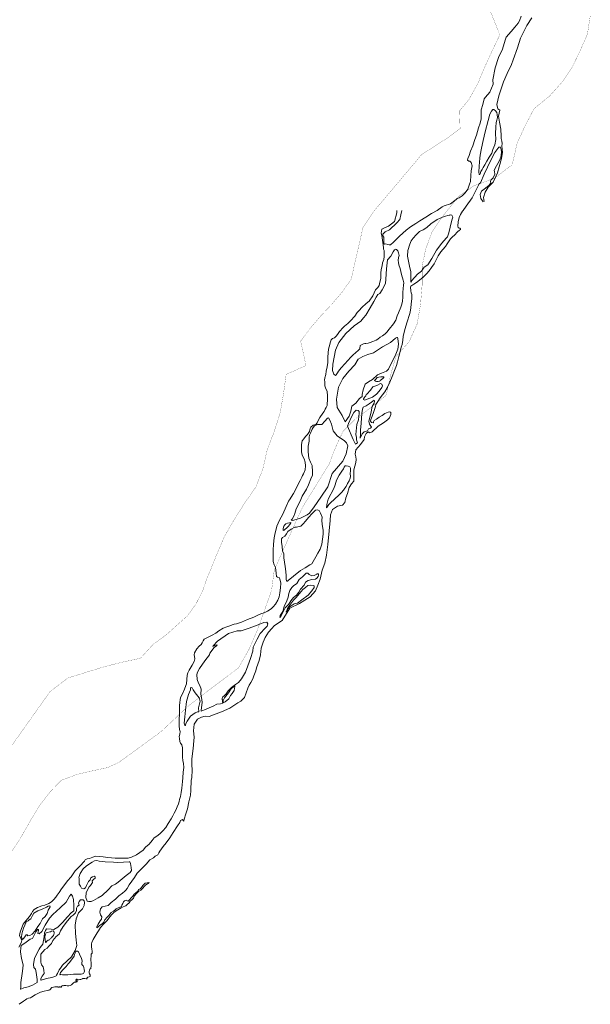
# Model space of a CAD drawing. Header units: metres. Extents: x 347609 to 404409, y 8547781 to 8605413.
# Tile 11 of 39: x 365380 to 366975, y 8552860 to 8555613. Entities that reach past the tile are written whole.
import ezdxf

# ---------------------------------------------------------------- set-up
doc = ezdxf.new("R2010")
doc.units = ezdxf.units.M
doc.layers.add('01. RIO', color=7, linetype='Continuous', lineweight=5, true_color=0x2776bb)
doc.layers.add('PREDIOS INSCRITOS EN LA BASE GRAFICA REGISTRAL (HUAURA) NOMBRE', color=7, linetype='Continuous', true_color=0xfffff0)

# ---------------------------------------------------------------- blocks, each defined once
blk = doc.blocks.new('REIORORI')
at = {"layer": '01. RIO', "color": 152, "lineweight": 15, "true_color": 0x2776bb, "flags": 128}
for points in [[(366448.3, 8555079.5), (366445.7, 8555066.7), (366442.7, 8555054.4), (366434.5, 8555044.4), (366413.4, 8555025.4), (366401.4, 8555019.2), (366395.4, 8555013.4), (366394.8, 8555007.9), (366397.8, 8555004.5), (366397.4, 8554997.7), (366397.8, 8554992.3), (366398.2, 8554986.5), (366399.8, 8554985.1), (366403.8, 8554985.5), (366408.4, 8554983.9), (366412.4, 8554983.1), (366416.4, 8554983.5), (366425.2, 8554990.9), (366441.7, 8555007.5), (366460.5, 8555024.2), (366472.3, 8555033.2), (366487.3, 8555043), (366498.6, 8555050.2), (366515, 8555060.9), (366530.8, 8555070.9), (366546.4, 8555079.1), (366561.2, 8555089), (366566.2, 8555092.3), (366584.2, 8555097.7), (366599.5, 8555109.5), (366602.9, 8555113), (366605.1, 8555114), (366608.5, 8555114.2), (366617, 8555120.2), (366625.5, 8555128.3), (366632.4, 8555139.2), (366637.6, 8555152.4), (366640.3, 8555160.1), (366640.9, 8555176.8), (366642.3, 8555190.4), (366644.8, 8555204), (366642.1, 8555213.6), (366637.9, 8555217.3), (366635.5, 8555217.2), (366632, 8555220.3), (366632.4, 8555224.9), (366636.2, 8555232.6), (366639.8, 8555244.9), (366646.5, 8555259.7), (366652.3, 8555277.5), (366656.5, 8555289.8), (366662.2, 8555309.9), (366666.8, 8555323.7), (366669.6, 8555335.3), (366670.2, 8555343.2), (366669.4, 8555350.9), (366670.2, 8555360.5), (366674.2, 8555375.7), (366678.6, 8555391.1), (366681.9, 8555395.7), (366693.7, 8555410.4), (366703.7, 8555432.6), (366702.4, 8555444.6), (366708.8, 8555477.5), (366718.3, 8555506.8), (366729.6, 8555530.3), (366737.3, 8555555.5), (366739.7, 8555563.3), (366753.3, 8555579.9), (366764.2, 8555591.6), (366773, 8555602.5), (366776.6, 8555609.4), (366781.6, 8555622.1)], [(366678.5, 8555104.5), (366676.5, 8555115.8), (366680.8, 8555130.7), (366689.6, 8555144.5), (366703.1, 8555158), (366710.6, 8555174), (366715.6, 8555184.3), (366720.3, 8555201.6), (366726.9, 8555224.2), (366729.1, 8555241.6), (366727.8, 8555259.2), (366728.9, 8555266.5), (366727.3, 8555273), (366725.7, 8555280.4), (366725.3, 8555286.8), (366724.4, 8555306.7), (366721.2, 8555326.3), (366718.7, 8555343), (366721.6, 8555359.4), (366716.5, 8555363.4), (366713.2, 8555375.7), (366719.1, 8555400.1), (366731.8, 8555438.7), (366742.8, 8555461.8), (366754.4, 8555487.6), (366758.8, 8555500), (366770.9, 8555533.6), (366780, 8555560.6), (366797.1, 8555595.9), (366811.7, 8555618.1)], [(366675.6, 8555103.6), (366668.8, 8555112.6), (366667.3, 8555123.9), (366670.9, 8555133.4), (366681.5, 8555141.6), (366691.9, 8555150.4), (366696.8, 8555156.3), (366695.9, 8555160.1), (366696.8, 8555163.9), (366702.9, 8555170.5), (366707.7, 8555180.9), (366707.4, 8555188.5), (366706.1, 8555191), (366707.9, 8555195.3), (366720.8, 8555218.5), (366724.4, 8555228), (366725.3, 8555233), (366726.2, 8555243.4), (366725.7, 8555248.8), (366724.8, 8555252.4), (366724.1, 8555255.8), (366719.2, 8555256), (366707.9, 8555240.9), (366696.6, 8555220.1), (366678.6, 8555180.9), (366667.8, 8555156.6), (366664.6, 8555153.9), (366660.6, 8555146.3), (366644.2, 8555114.9), (366627.8, 8555090.9), (366619.6, 8555079.3), (366617.7, 8555077.1), (366611.7, 8555067.5), (366608.1, 8555059.8), (366605.1, 8555047.1), (366604.5, 8555035.2), (366605.2, 8555031.9), (366606.8, 8555030.4), (366609.9, 8555029.9), (366612.3, 8555027.5), (366611.8, 8555025.7), (366609.6, 8555024.2), (366604, 8555019.3), (366595.3, 8555009.9), (366589.4, 8555005.5), (366583.8, 8554999.9), (366575.2, 8554985.6), (366570.6, 8554978.9), (366562.8, 8554970.2), (366557.2, 8554963.4), (366549.8, 8554952.3), (366544.4, 8554941.2), (366538.4, 8554930.3), (366531.4, 8554919.4), (366524.5, 8554910.4), (366517, 8554902.4), (366507.6, 8554892.7), (366497.6, 8554884.5), (366489, 8554878.2), (366481.9, 8554872.8), (366473.7, 8554867.2), (366472.8, 8554864.4), (366473.1, 8554854.7), (366474.6, 8554848.6), (366476, 8554844.2), (366476.2, 8554833.1), (366474.6, 8554817.4), (366473.3, 8554806.8), (366471.6, 8554794.5), (366469.4, 8554788), (366463.3, 8554768), (366456.2, 8554746.4), (366452, 8554726.8), (366451.1, 8554717.1), (366449, 8554705), (366446.5, 8554697.5), (366443.1, 8554685.2), (366439.3, 8554670.9), (366435.8, 8554656.1), (366433.1, 8554646), (366428.1, 8554632.3), (366421.1, 8554615.5), (366414.4, 8554599.3), (366406.8, 8554583.4), (366400.2, 8554572.1), (366387.9, 8554555.6), (366379.1, 8554542.7), (366375.7, 8554536.5), (366374.5, 8554531.6), (366372.7, 8554525.3), (366368.9, 8554514.1), (366364.8, 8554503.8), (366361.4, 8554494.7), (366360.6, 8554489.8), (366363.3, 8554486.2), (366368.1, 8554485.1), (366369.3, 8554485.8), (366369.4, 8554486.5), (366369.3, 8554488.6), (366371.1, 8554492.5), (366376.9, 8554495.8), (366384.9, 8554501.3), (366392.9, 8554506.5), (366400.6, 8554512), (366409.7, 8554515.5), (366414.3, 8554516.2), (366417.4, 8554514.7), (366417.1, 8554508.4), (366413.4, 8554499.4), (366408.1, 8554493.5), (366396.8, 8554485.3), (366382.2, 8554476.1), (366365, 8554460.5), (366359.1, 8554457.7), (366354.3, 8554460.5), (366348.9, 8554455.4), (366343.6, 8554446.7), (366342.5, 8554439.4), (366332.3, 8554425.3), (366319.2, 8554409.9), (366317.8, 8554398.3), (366319.2, 8554390.8), (366320.6, 8554383.3), (366319.5, 8554374.9), (366313.9, 8554354.6), (366313.9, 8554337.1), (366313.7, 8554322.6), (366307.8, 8554315.4), (366300.9, 8554304.8), (366296.1, 8554288.1), (366291.4, 8554275.6), (366288.9, 8554262.5), (366281.9, 8554255.2), (366268.6, 8554252.7), (366254.7, 8554243), (366248.8, 8554228), (366248.3, 8554212.2), (366244.7, 8554183.7), (366241.6, 8554145.7), (366237.4, 8554115.7), (366233.3, 8554092.9), (366225.5, 8554073.6), (366219.6, 8554048.6), (366213.2, 8554032.2), (366206.6, 8554016.1), (366191.8, 8553998.7), (366161.8, 8553980.7), (366135.3, 8553967.9), (366113.4, 8553932.9), (366098.2, 8553923), (366091.8, 8553917.8), (366085.3, 8553910.5), (366075.6, 8553900.3), (366066.6, 8553885.5), (366060.4, 8553872.7), (366055.5, 8553855.7), (366052.9, 8553837.4), (366049.3, 8553820.9), (366041.8, 8553800.9), (366040.6, 8553792.5), (366035, 8553777.9), (366032.1, 8553769.8), (366026, 8553759.4), (366021.2, 8553752.3), (366017.7, 8553744.2), (366012.7, 8553731.2), (366008.4, 8553718.1), (365998.3, 8553707.8), (365990.1, 8553702.8), (365967.8, 8553688.2), (365943.8, 8553677.7), (365921.7, 8553669.2), (365909.6, 8553664.4), (365898.3, 8553665.5), (365888.1, 8553663), (365877, 8553656.7), (365867.7, 8553643.5), (365865.7, 8553624.2), (365867.9, 8553606.8), (365867.1, 8553596.6), (365865.2, 8553575.2), (365863, 8553561.1), (365861.6, 8553545.1), (365861.6, 8553529.4), (365861.9, 8553515.9), (365861, 8553493.3), (365859.8, 8553486.2), (365858.2, 8553458.1), (365857.9, 8553444.3), (365853.2, 8553425.7), (365848.9, 8553406.9), (365844.2, 8553392.4), (365839.8, 8553377.9), (365839.4, 8553373), (365838.6, 8553372.1), (365837, 8553374), (365834.8, 8553376.4), (365830.1, 8553373.8), (365827.7, 8553368), (365821.2, 8553359.2), (365809.1, 8553340.5), (365799.8, 8553325.7), (365789.3, 8553311.8), (365781.5, 8553301.3), (365771.5, 8553288.4), (365768.7, 8553283.4), (365766, 8553278.1), (365758.9, 8553274), (365754.3, 8553269.7), (365744.3, 8553263.8), (365733.7, 8553252.2), (365721.3, 8553239.5), (365708.9, 8553226.2), (365701.2, 8553214.8), (365694.1, 8553204.2), (365686.2, 8553194), (365680.8, 8553184), (365677.2, 8553179.5), (365674.5, 8553176.4), (365667.9, 8553171.1), (365657.4, 8553163.3), (365647.8, 8553154.2), (365636.2, 8553144.6), (365627.9, 8553135.9), (365619, 8553134.3), (365610.5, 8553132.6), (365606.1, 8553127.4), (365604, 8553117.8), (365605.9, 8553110.4), (365609.7, 8553104.5), (365609, 8553098), (365605.4, 8553093.2), (365599.5, 8553084.2), (365596.1, 8553077.5), (365596.1, 8553073.9), (365598.6, 8553075.6), (365603.8, 8553080.1), (365610.4, 8553085.1), (365615.7, 8553089.9), (365618.5, 8553095.9), (365625, 8553104), (365629.5, 8553108.4), (365632.8, 8553113), (365636.2, 8553116.6), (365642.1, 8553120.7), (365646.2, 8553123), (365650.2, 8553126.8), (365653.6, 8553128.8), (365659.8, 8553131.6), (365664.8, 8553133.8), (365666.2, 8553136.9), (365668.6, 8553142.3), (365670, 8553146.7), (365673, 8553148.9), (365676.2, 8553150.4), (365679.8, 8553151.1), (365680.9, 8553149.2), (365683.6, 8553148.7), (365686.6, 8553151.3), (365688.6, 8553154.2), (365690.9, 8553156.5), (365694.1, 8553159.6), (365696.4, 8553162.5), (365700.3, 8553167.8), (365704.7, 8553171.8), (365710.3, 8553176.3), (365713.6, 8553180.6), (365717.4, 8553183.3), (365720.5, 8553186.3), (365724.1, 8553192.6), (365730.7, 8553198.3), (365736.2, 8553199.2), (365742, 8553200.6), (365739.6, 8553197.3), (365737.2, 8553196.9), (365733.1, 8553194.2), (365729.6, 8553191.3), (365722.2, 8553182.5), (365718.8, 8553179.2), (365712.5, 8553175.8), (365706.9, 8553169.9), (365700.6, 8553162.1), (365698, 8553156.6), (365693.3, 8553152.5), (365689.1, 8553148.2), (365686.3, 8553143.8), (365680.7, 8553139.4), (365676.8, 8553135.6), (365673.7, 8553134.7), (365669.2, 8553132.4), (365663.6, 8553129.8), (365654.6, 8553124.3), (365644.3, 8553118), (365637.3, 8553110.4), (365629.2, 8553101.1), (365624.9, 8553094.6), (365618.4, 8553087.8), (365614.8, 8553084.2), (365605.7, 8553075), (365600.3, 8553065.4), (365596.8, 8553059.6), (365591.4, 8553050.9), (365585.8, 8553041.6), (365582.2, 8553033.1), (365581.1, 8553029.2), (365580.6, 8553020.4), (365581.9, 8553013.8), (365583.2, 8553008.6), (365582.8, 8553002.9), (365580.2, 8553000), (365579.6, 8552994.9), (365579.1, 8552987.5), (365578.9, 8552981.2), (365580, 8552977.8), (365580.3, 8552973.6), (365579.9, 8552967.2), (365579.1, 8552961.4), (365578.7, 8552959.7), (365576.4, 8552958), (365575.1, 8552955.9), (365574, 8552952), (365574.4, 8552947.8), (365575.1, 8552944.8), (365577, 8552942.3), (365577.5, 8552939.9), (365576.9, 8552938.2), (365574.8, 8552937), (365570.7, 8552935.6), (365568.4, 8552933.1), (365568.8, 8552931.6), (365568, 8552931), (365566.3, 8552931.2), (365562.7, 8552931.8), (365560.1, 8552931.8), (365557.8, 8552932.2), (365555.6, 8552932.1), (365555.4, 8552931.4), (365553.1, 8552930.4), (365551.4, 8552929.8), (365548.7, 8552929.4), (365545.1, 8552928.6), (365543.7, 8552928.5), (365541.6, 8552928.4), (365540.9, 8552929.4), (365539.9, 8552929.9), (365538.8, 8552930.2), (365538.2, 8552929.4), (365537.6, 8552928.4), (365537.8, 8552927.6), (365537.7, 8552926.8), (365537.5, 8552925.9), (365538.3, 8552925.1), (365539, 8552925.3), (365540, 8552925.9), (365540.8, 8552926.1), (365541.1, 8552925.8), (365541.3, 8552924.9), (365541.2, 8552923.6), (365539.9, 8552923), (365538.5, 8552922.5), (365538.2, 8552921.5), (365536.3, 8552921.7), (365533.5, 8552921.6), (365531.1, 8552919.9), (365528.1, 8552917.2), (365525.2, 8552914.8), (365521.1, 8552912.2), (365517.5, 8552911.8), (365514.8, 8552911.8), (365512.7, 8552912), (365509.6, 8552912.3), (365506.5, 8552912.6), (365503.5, 8552912.5), (365501.8, 8552912), (365499.6, 8552912.2), (365498.1, 8552911.6), (365498, 8552910.3), (365496.5, 8552908.3), (365494.8, 8552907.8), (365494, 8552909.1), (365491.4, 8552908.9), (365490.7, 8552907.8), (365487.8, 8552907.8), (365487.2, 8552908.9), (365485.4, 8552909.2), (365483.3, 8552909.2), (365482.8, 8552908.5), (365478.4, 8552908.5), (365474.8, 8552907.8), (365470.4, 8552906.9), (365468.1, 8552904.7), (365466, 8552902.1), (365464.1, 8552900.2), (365462.6, 8552899.6), (365461.1, 8552899.8), (365457.1, 8552899), (365448.6, 8552897), (365438.8, 8552893.8), (365423.3, 8552886.3), (365413.1, 8552880.2), (365410.6, 8552877.9), (365405, 8552876.9), (365400.5, 8552875.4), (365396.3, 8552872.8), (365390.6, 8552868.7), (365379.2, 8552860)], [(366434.4, 8555079.5), (366434.2, 8555072.2), (366427.2, 8555048.4), (366411.3, 8555034.9), (366397.6, 8555029.4), (366392, 8555027.2), (366390.8, 8555016.1), (366392.2, 8555009.6), (366395.7, 8554983.1), (366396.8, 8554975.1), (366396.8, 8554970.6), (366398.3, 8554967.4), (366398.6, 8554961.4), (366398.3, 8554950.3), (366397.8, 8554942.2), (366394.2, 8554933.2), (366392.9, 8554924.4), (366390.2, 8554914.5), (366389.4, 8554903.7), (366389, 8554890.4), (366385.4, 8554874.3), (366384.9, 8554869.5), (366381.2, 8554863.9), (366374.2, 8554857.7), (366366.7, 8554840.8), (366356.5, 8554825.5), (366348.1, 8554818.9), (366336.4, 8554807.9), (366329.3, 8554799.7), (366323.4, 8554793.9), (366316.9, 8554783.7), (366304.3, 8554770.9), (366297.6, 8554763.7), (366287.5, 8554756), (366284.1, 8554751.6), (366274, 8554740.7), (366270, 8554735), (366265.3, 8554728.3), (366260.4, 8554723.5), (366254.8, 8554721.2), (366250.3, 8554717.6), (366248, 8554709.6), (366247.4, 8554704.8), (366243.3, 8554691.6), (366242.6, 8554680.8), (366241.6, 8554669), (366240.9, 8554654), (366239.2, 8554642.1), (366237, 8554629.7), (366235.6, 8554620.9), (366232.8, 8554611), (366232.4, 8554604.7), (366232.7, 8554601.3), (366232.7, 8554588.6), (366236.2, 8554580.6), (366239.4, 8554573.7), (366240.6, 8554560), (366240.4, 8554552.5), (366240.2, 8554546.6), (366239.9, 8554540.1), (366239.3, 8554534), (366236.5, 8554528), (366234.3, 8554523.8), (366230.7, 8554517.7), (366227, 8554513), (366219.1, 8554500.5), (366214.8, 8554491.7), (366212, 8554485.2), (366207.4, 8554480.9), (366200.8, 8554478.9), (366193.7, 8554473.4), (366192.4, 8554469.3), (366189.8, 8554461.3), (366184.4, 8554452.5), (366179.4, 8554447.1), (366174.1, 8554440.8), (366169.7, 8554434.9), (366167.8, 8554424.8), (366167.5, 8554415), (366167.6, 8554404.2), (366170, 8554395.6), (366174.8, 8554385), (366177.8, 8554375.8), (366178.8, 8554365.5), (366178.2, 8554354.4), (366173.1, 8554343.2), (366170.6, 8554338.3), (366168.5, 8554333.4), (366167.2, 8554329.8), (366164.2, 8554324.7), (366157.6, 8554312.1), (366152.1, 8554300.2), (366145.2, 8554288.4), (366134.1, 8554270.2), (366131.6, 8554267), (366125.1, 8554252), (366115.6, 8554229.9), (366106.3, 8554213), (366099.1, 8554196.9), (366093, 8554173.6), (366091.3, 8554163.9), (366089.1, 8554146.7), (366088.3, 8554129.5), (366088.3, 8554114), (366089, 8554098), (366091.8, 8554088.9), (366094.8, 8554081.6), (366096.8, 8554065.3), (366098.1, 8554056.2), (366101.1, 8554053.9), (366105.6, 8554052.8), (366107.4, 8554049.9), (366109.7, 8554037.6), (366109, 8554024.7), (366107.6, 8554010.3), (366105.7, 8553999.5), (366101.6, 8553989.4), (366094.8, 8553978.7), (366088.8, 8553971), (366082.8, 8553965.3), (366073, 8553958.7), (366063, 8553954.7), (366054.4, 8553951.2), (366044.3, 8553947.1), (366034.2, 8553942), (366017, 8553935.4), (365999.9, 8553928.2), (365986, 8553923.8), (365979.2, 8553922.8), (365974.1, 8553921), (365967.7, 8553918.5), (365958.8, 8553914.9), (365948.5, 8553911.4), (365936.6, 8553904.3), (365928.6, 8553897.8), (365917.9, 8553891.9), (365907.1, 8553886.4), (365896.1, 8553880.6), (365892.6, 8553875.9), (365890.4, 8553870.4), (365887.3, 8553865.7), (365881.6, 8553861), (365875.6, 8553854.1), (365868.7, 8553842.8), (365867.4, 8553837.4), (365868.9, 8553832.6), (365869.4, 8553825.6), (365867.4, 8553818.6), (365862.4, 8553808.2), (365853.5, 8553793.8), (365850, 8553786.6), (365848.1, 8553780.2), (365847.5, 8553768.4), (365846, 8553756.3), (365844.7, 8553751.2), (365841.3, 8553741.1), (365836.1, 8553729.8), (365830.1, 8553717.7), (365828.7, 8553711.4), (365827.6, 8553704.2), (365827.1, 8553695.4), (365826.7, 8553686.4), (365826.5, 8553669), (365826.4, 8553658.8), (365826.4, 8553651.5), (365826.1, 8553638.5), (365827.3, 8553628), (365828.3, 8553623.1), (365827.9, 8553615.6), (365826.4, 8553608.9), (365827, 8553602.9), (365827.6, 8553594.4), (365829.9, 8553590), (365833.6, 8553585.3), (365835.6, 8553577.3), (365835.3, 8553561.2), (365835.3, 8553550.8), (365836.4, 8553541.9), (365838, 8553533.1), (365838.7, 8553521.9), (365837.3, 8553509), (365835.9, 8553492.8), (365834.9, 8553482.8), (365833.9, 8553473.9), (365833.7, 8553463.9), (365831.4, 8553452.4), (365829.6, 8553441.2), (365827, 8553432.7), (365826, 8553427), (365823.9, 8553420.5), (365820.3, 8553411.9), (365816.5, 8553402.3), (365812.3, 8553394.6), (365808.1, 8553386.7), (365803.8, 8553378.1), (365795.5, 8553365.3), (365789, 8553354.4), (365780.4, 8553344.9), (365772, 8553336.6), (365763.7, 8553329.8), (365756.3, 8553325), (365750.2, 8553317.7), (365741.8, 8553307.5), (365732.3, 8553299.1), (365725.1, 8553291), (365716.3, 8553284.3), (365706.3, 8553278.3), (365693.1, 8553271.8), (365683.8, 8553268.8), (365674, 8553269), (365658.5, 8553268.5), (365646.9, 8553269), (365626.2, 8553270.9), (365613.5, 8553272), (365593.3, 8553274.6), (365584.7, 8553271.1), (365575, 8553268.1), (365568.8, 8553267), (365563.7, 8553263.6), (365561, 8553260.4), (365548.3, 8553245.9), (365535.8, 8553233.2), (365524, 8553216.2), (365513.8, 8553205.2), (365503.6, 8553191.4), (365497.5, 8553183.3), (365490.8, 8553172.8), (365484.6, 8553164.7), (365481.2, 8553160), (365475.8, 8553153.2), (365469, 8553146.6), (365461.5, 8553141.8), (365450.5, 8553137.1), (365442.6, 8553135.1), (365429.9, 8553130.9), (365420.4, 8553125.4), (365416.1, 8553119.1), (365413.6, 8553113.7), (365407.9, 8553105.5), (365402.5, 8553098.7), (365397.7, 8553093.6), (365390.2, 8553083.8), (365385.2, 8553072.1), (365381.2, 8553062.1), (365380.1, 8553052.6), (365382.8, 8553045.5), (365386.3, 8553038.4), (365385.5, 8553034.4), (365382.2, 8553028.5), (365378.1, 8553020)]]:
    blk.add_lwpolyline(points, dxfattribs=at)
for points in [[(366664.9, 8555180), (366663.9, 8555180.9), (366663.2, 8555186.7), (366664, 8555203.3), (366666.2, 8555225.7), (366667.4, 8555234), (366671.2, 8555253.7), (366675.3, 8555274.8), (366681.2, 8555298.9), (366689.3, 8555330.8), (366694.1, 8555348), (366698.5, 8555356.5), (366702, 8555361.5), (366705.2, 8555361.8), (366710, 8555358), (366713.5, 8555352.8), (366714.4, 8555347.1), (366715.5, 8555338.9), (366713.6, 8555331.9), (366711.6, 8555325.3), (366710.8, 8555311.9), (366710.3, 8555294.1), (366710.6, 8555278), (366708, 8555262.7), (366702.6, 8555249.8), (366699.3, 8555239.2), (366692.6, 8555227.8), (366685.8, 8555216.7), (366680, 8555206.6), (366675.4, 8555199.5), (366672.6, 8555193.9), (366670.6, 8555190.7), (366669.3, 8555187.9), (366668, 8555185.6), (366667.5, 8555183.3), (366666.7, 8555181.4), (366666.1, 8555180.2), (366665.5, 8555179.8)], [(366580.4, 8555066.1), (366566.2, 8555062.2), (366546.4, 8555053.7), (366528.9, 8555041.8), (366518.4, 8555031.5), (366508, 8555025.3), (366497.2, 8555020), (366488, 8555011.5), (366479.8, 8555001.6), (366474.2, 8554994.7), (366470.7, 8554984.6), (366465.2, 8554966.9), (366463.9, 8554951.9), (366469.5, 8554923.9), (366473.2, 8554907.7), (366473.2, 8554886.9), (366473.4, 8554878.6), (366476.5, 8554883.4), (366491.5, 8554900.7), (366503, 8554909.7), (366510.3, 8554921.1), (366520.7, 8554927), (366532.1, 8554944.5), (366545.1, 8554968.2), (366560, 8554987.5), (366572.1, 8555001.4), (366575.6, 8555005.3), (366579.5, 8555016.4), (366583.4, 8555033), (366588.1, 8555052.3), (366590.5, 8555060.5), (366588.3, 8555065.8), (366584.4, 8555066.6), (366581.9, 8555066.4)], [(366263, 8554618.3), (366258.3, 8554621.5), (366254.5, 8554631.8), (366255.5, 8554649.2), (366262.6, 8554688.7), (366272.5, 8554709.7), (366291.4, 8554735.6), (366315, 8554757.1), (366333.2, 8554769.5), (366341.2, 8554778.8), (366347.6, 8554786.8), (366359.2, 8554807), (366370.1, 8554824.9), (366376.7, 8554836.4), (366381.5, 8554844), (366386.6, 8554847), (366393.3, 8554857), (366402.1, 8554875.2), (366403.3, 8554887.6), (366405.7, 8554915.7), (366408.3, 8554940.9), (366417.7, 8554951.4), (366424.2, 8554963.4), (366427.3, 8554968.9), (366429.6, 8554970.3), (366431.1, 8554970.6), (366433.2, 8554970), (366436.7, 8554966.5), (366438.9, 8554960.6), (366440.2, 8554957.2), (366440.3, 8554953.7), (366439, 8554947.4), (366438.3, 8554939.7), (366438.5, 8554934), (366440.2, 8554927.6), (366443.4, 8554917.4), (366447.6, 8554900.4), (366452.3, 8554884.6), (366453.8, 8554877), (366453.2, 8554870.4), (366451.7, 8554861.3), (366451.2, 8554850.2), (366450.8, 8554837), (366450, 8554825.9), (366448.4, 8554817.5), (366445.6, 8554808.8), (366439.2, 8554793.2), (366435.2, 8554784.3), (366431.4, 8554772.5), (366424.7, 8554762.5), (366413, 8554747.7), (366406.4, 8554739), (366401.3, 8554734.3), (366393.7, 8554728.6), (366388, 8554724.9), (366380.8, 8554719.8), (366376.2, 8554717.1), (366367.5, 8554713.1), (366359.4, 8554709.7), (366353.8, 8554707.9), (366347.4, 8554707), (366344.5, 8554707.1), (366340.8, 8554706.6), (366336.9, 8554704.6), (366333.7, 8554703), (366332, 8554701.4), (366331.4, 8554698.8), (366331, 8554696), (366330.8, 8554692.2), (366330, 8554691.1), (366325.9, 8554687.3), (366319.7, 8554682.1), (366311.1, 8554674.8), (366305.8, 8554669.1), (366289.1, 8554650.8), (366278.6, 8554639.4), (366271.5, 8554629.9), (366268.7, 8554625.4), (366264.2, 8554619.7), (366263.6, 8554618.8)], [(366289.9, 8554488.1), (366301.2, 8554504), (366305.9, 8554518.2), (366308.4, 8554532.2), (366319.4, 8554540.6), (366330.2, 8554553.6), (366337.4, 8554559.2), (366337.6, 8554564.8), (366340.4, 8554577.4), (366345.7, 8554593.2), (366355.1, 8554600), (366366.5, 8554606.5), (366380, 8554619.3), (366391.7, 8554624.2), (366405.4, 8554630.1), (366410.8, 8554635.9), (366419.4, 8554653.3), (366429.4, 8554673.3), (366437.1, 8554691.1), (366439, 8554705.5), (366436.7, 8554721.1), (366436.1, 8554724.4), (366434.3, 8554724.4), (366431.9, 8554723), (366430.7, 8554721.9), (366416.7, 8554710.1), (366393.9, 8554698.3), (366369.4, 8554680.8), (366353.2, 8554676.8), (366338.8, 8554671.1), (366326.5, 8554663.2), (366316.9, 8554647.5), (366300.3, 8554630.4), (366283.2, 8554609.9), (366270.9, 8554584.9), (366265.2, 8554551.7), (366267, 8554528.5), (366281, 8554505.7)], [(366372.4, 8554605.1), (366376.2, 8554608.5), (366378, 8554611.5), (366379.5, 8554612.6), (366384, 8554613.2), (366389.7, 8554613.7), (366395, 8554614.3), (366397.4, 8554613.9), (366397.6, 8554612.2), (366395.1, 8554609.3), (366387.7, 8554604.2), (366386.4, 8554601.7), (366382.2, 8554601.3), (366377.7, 8554601.4), (366374.2, 8554602.1), (366372, 8554604.1)], [(366345.9, 8554559.3), (366342.5, 8554555.3), (366341.2, 8554552.7), (366341.2, 8554550.7), (366343, 8554549.5), (366344.8, 8554549.2), (366351.4, 8554551.7), (366365.9, 8554557.4), (366377.3, 8554565.3), (366385.1, 8554574), (366392.6, 8554584.5), (366393.7, 8554589), (366392.3, 8554593.9), (366388.4, 8554595.6), (366378, 8554589.8), (366367.4, 8554586), (366361, 8554577.3), (366350, 8554565.5), (366348.5, 8554564.4), (366347.3, 8554561.3), (366346.4, 8554560)], [(366332.1, 8554442.3), (366337.6, 8554455.1), (366342.6, 8554460.8), (366351.9, 8554463.6), (366355.2, 8554469.1), (366360.9, 8554470.7), (366363.1, 8554473.7), (366357.7, 8554482.2), (366356.3, 8554490.5), (366361.5, 8554511.9), (366365.6, 8554531.3), (366370.8, 8554540.7), (366372.1, 8554546.5), (366370.4, 8554548.5), (366363.3, 8554543.4), (366356.7, 8554538.5), (366348.9, 8554533.3), (366340.4, 8554529.2), (366338.3, 8554524), (366336.1, 8554511.2), (366334.8, 8554484.3), (366333, 8554464.6), (366332.8, 8554454)], [(366324.4, 8554429.8), (366321.8, 8554437.6), (366321.6, 8554445), (366319.9, 8554453.1), (366322.7, 8554480.9), (366327.3, 8554494), (366329, 8554512.4), (366328.5, 8554516.9), (366325.7, 8554520.4), (366320.6, 8554521.3), (366313.6, 8554514), (366307.3, 8554501.9), (366298.7, 8554483.5), (366295.9, 8554476.3), (366312.5, 8554438.7), (366318.2, 8554426)], [(366138.6, 8554213.1), (366141.9, 8554216.4), (366146.6, 8554224.7), (366149, 8554232.1), (366153.1, 8554244.8), (366163.9, 8554266.8), (366169.5, 8554280.4), (366181.5, 8554300), (366187.6, 8554312.2), (366193.8, 8554328.9), (366198.5, 8554339), (366198.5, 8554348.4), (366197.4, 8554366), (366193, 8554376), (366188.4, 8554386.9), (366186, 8554404.1), (366186.8, 8554420.5), (366189.6, 8554434.6), (366189.4, 8554445.5), (366189.8, 8554450.9), (366193.2, 8554457), (366198, 8554467.6), (366200.6, 8554472.6), (366204, 8554477.3), (366212.3, 8554481.2), (366224.6, 8554481.2), (366232.8, 8554490.3), (366240.1, 8554498.4), (366243.3, 8554499.1), (366246.7, 8554492.9), (366251.3, 8554481.4), (366256.5, 8554463.1), (366267.7, 8554449.1), (366287.7, 8554435.6), (366293.4, 8554429.9), (366297, 8554421.3), (366292.3, 8554399.3), (366283.2, 8554378.8), (366253.4, 8554343.9), (366240.9, 8554306.2), (366222.2, 8554277.5), (366203.1, 8554250.3), (366190.5, 8554233.1), (366183.8, 8554228.2), (366164.7, 8554218.9), (366146.7, 8554213.8), (366141.5, 8554212.9)], [(366237.6, 8554247.9), (366238.1, 8554257.6), (366241.9, 8554271.7), (366258, 8554301.7), (366261.7, 8554312.2), (366265.6, 8554325.6), (366272.9, 8554339.2), (366280.9, 8554350.4), (366284.9, 8554356.8), (366287.4, 8554361.6), (366289.6, 8554365.1), (366292.8, 8554365.8), (366298.6, 8554364.6), (366303.1, 8554362.2), (366304.6, 8554358.5), (366304.4, 8554351.4), (366303.6, 8554344), (366304.5, 8554335.9), (366303.5, 8554330.5), (366301.1, 8554323.3), (366296.6, 8554316), (366292.6, 8554307.5), (366289.3, 8554303.3), (366285.1, 8554296.9), (366279.4, 8554290.6), (366273.9, 8554285.2), (366270.3, 8554281.6), (366263, 8554275.2), (366258.2, 8554270), (366251.1, 8554263.9), (366244.2, 8554257.3), (366238.8, 8554249.2)], [(366126.7, 8554041.9), (366134.8, 8554048.9), (366145.7, 8554057.2), (366165.1, 8554072.7), (366177.7, 8554080.1), (366191.2, 8554088.4), (366197.1, 8554091.7), (366207.4, 8554110.5), (366213.7, 8554121.4), (366220.1, 8554132.1), (366224.3, 8554146.3), (366226.6, 8554160.2), (366228, 8554174.1), (366227.9, 8554185.6), (366225.3, 8554201.2), (366224.7, 8554213.2), (366225.5, 8554222.2), (366220.8, 8554233.2), (366217.2, 8554240.9), (366211.8, 8554242.5), (366206.9, 8554241.4), (366197.2, 8554232.3), (366187.7, 8554220.6), (366178.7, 8554210.9), (366172.7, 8554203.2), (366165.5, 8554196.9), (366153.8, 8554194.1), (366148.8, 8554194.1), (366139.3, 8554188.2), (366130, 8554181.5), (366126, 8554175.4), (366121.4, 8554168.4), (366115.1, 8554165.4), (366112.3, 8554161.4), (366111.7, 8554152.2), (366114.1, 8554139.7), (366114.9, 8554127.3), (366118, 8554119.4), (366118.6, 8554107.8), (366122.5, 8554084.2), (366123.8, 8554070.3), (366124.9, 8554058.2), (366125.2, 8554047.4)], [(366116.3, 8554186), (366116.8, 8554189.9), (366118.5, 8554196.7), (366120.9, 8554200.2), (366123.8, 8554203.3), (366128.8, 8554205.2), (366134.3, 8554206.3), (366137.8, 8554206.6), (366138.4, 8554206), (366135.4, 8554201.6), (366130.6, 8554196.2), (366127.2, 8554191.7), (366121.4, 8554187.4), (366118.9, 8554185.5), (366116.8, 8554184.5)], [(366210.3, 8554062.5), (366203.2, 8554058.9), (366196.4, 8554057.9), (366189.3, 8554061.7), (366185.3, 8554065.2), (366180.8, 8554065.7), (366176.7, 8554061.7), (366170.2, 8554054.9), (366161.6, 8554047.3), (366154.8, 8554036.5), (366145.2, 8554029.9), (366140.4, 8554025.2), (366134.9, 8554016.8), (366132.4, 8554008.3), (366130.3, 8553998.4), (366126.6, 8553988.4), (366119.5, 8553971.7), (366115.4, 8553957.8), (366108.6, 8553946.5), (366107.6, 8553941.7), (366110.1, 8553944.2), (366114.4, 8553953.8), (366121.7, 8553968.7), (366131.1, 8553977.5), (366135.6, 8553983.5), (366137.9, 8553987.8), (366145.7, 8553997.4), (366153.5, 8554004.2), (366160.1, 8554012.3), (366165.1, 8554020.6), (366175.2, 8554032.2), (366178.5, 8554039.7), (366186.8, 8554044.5), (366196.6, 8554047.8), (366206.5, 8554048.6), (366210.8, 8554051.3), (366214, 8554055.6), (366214.9, 8554059.4), (366215.4, 8554062.1), (366214.3, 8554063.6), (366212.6, 8554063.7), (366211.5, 8554063.3)], [(366125.4, 8553958.6), (366128.9, 8553966.6), (366137.2, 8553979), (366145, 8553989.9), (366152.5, 8553997.5), (366161.1, 8554007.2), (366166.7, 8554013.6), (366171.5, 8554019.4), (366179, 8554025.2), (366185.1, 8554030.7), (366192.9, 8554031.5), (366200.4, 8554031.1), (366203.1, 8554029.6), (366203.4, 8554025.6), (366196.4, 8554016.2), (366186.2, 8554003.6), (366168.5, 8553991), (366156.4, 8553981.7), (366147.4, 8553979.2), (366138.5, 8553973.9), (366133.5, 8553970.1), (366129.7, 8553965.3), (366127.7, 8553959.8), (366125.3, 8553956.7), (366125.1, 8553957.5)], [(365948.2, 8553701.7), (365947.4, 8553703.6), (365947.2, 8553707.8), (365947.3, 8553710.4), (365947, 8553711.6), (365946.5, 8553712.3), (365946.2, 8553715), (365947.3, 8553719), (365951.7, 8553722.7), (365957.2, 8553727.8), (365962.9, 8553736.2), (365971.9, 8553745.5), (365983.5, 8553754.2), (365992, 8553759.6), (365999.9, 8553770.2), (366011.7, 8553788.8), (366018, 8553806.2), (366025.3, 8553826.3), (366031.7, 8553847.3), (366033.1, 8553858.4), (366037.2, 8553867.8), (366043.6, 8553881.1), (366052.5, 8553897), (366066.2, 8553911.1), (366072.1, 8553916.8), (366074.1, 8553923.7), (366071, 8553928), (366062.3, 8553927.5), (366042.4, 8553919.1), (366019.2, 8553910.7), (365998.9, 8553904.1), (365987.7, 8553903.8), (365964, 8553896.3), (365933.2, 8553875.1), (365920.7, 8553862.6), (365920.4, 8553860.3), (365927.3, 8553864.4), (365932.3, 8553865.1), (365929.8, 8553862.6), (365923.9, 8553857.8), (365912, 8553841.2), (365911, 8553837), (365897.3, 8553820.3), (365882.7, 8553798.5), (365877.5, 8553788.2), (365875.7, 8553781.8), (365876.1, 8553767.9), (365880.2, 8553757.6), (365883.6, 8553751), (365887.5, 8553741.2), (365886.8, 8553727.3), (365888.4, 8553717.3), (365890, 8553704.6), (365888.7, 8553688.9), (365887.8, 8553682.1), (365887.1, 8553680.4), (365887, 8553679.6), (365887.1, 8553679.4), (365887.5, 8553679.4), (365896.6, 8553682.8), (365909.7, 8553689.2), (365921.4, 8553693.8), (365931.5, 8553698.7), (365941.9, 8553700)], [(365841.6, 8553640.1), (365839.8, 8553645.8), (365841.4, 8553663.8), (365843.6, 8553682.1), (365846.2, 8553706.5), (365851.9, 8553725.9), (365857.2, 8553739.4), (365857.9, 8553743.6), (365859.9, 8553745.3), (365862.3, 8553744.7), (365864.7, 8553738.7), (365870.9, 8553731), (365881.5, 8553716.9), (365884.3, 8553707.7), (365880.1, 8553689), (365880.8, 8553677.7), (365877.5, 8553677.7), (365870.2, 8553674.7), (365857.7, 8553665.4), (365848, 8553651.6), (365844.9, 8553645.4), (365843.6, 8553640.1), (365842.3, 8553639.6), (365842, 8553639.6)], [(365950.8, 8553703.5), (365954.5, 8553706), (365965, 8553714.2), (365969.8, 8553723.2), (365974.5, 8553729.3), (365979.4, 8553737.5), (365981.5, 8553748.2), (365981.5, 8553750.2), (365979, 8553748.8), (365970.4, 8553740.9), (365963.4, 8553730.4), (365952.8, 8553716.8), (365949.2, 8553709.2), (365949.3, 8553704.1)], [(365546, 8553214.8), (365549.3, 8553225.4), (365557.6, 8553238.3), (365567.3, 8553247.5), (365583.3, 8553257.1), (365589.7, 8553261.1), (365596.2, 8553262.2), (365602.3, 8553259.9), (365619.4, 8553258.6), (365642.6, 8553257.6), (365653.2, 8553256.2), (365670.5, 8553257.3), (365685.9, 8553258.6), (365688, 8553258.3), (365689.7, 8553253.7), (365691.7, 8553242.7), (365693.1, 8553234.3), (365689.3, 8553228.1), (365678, 8553219.8), (365655.3, 8553201.2), (365648.3, 8553195.7), (365637.8, 8553190.8), (365627.9, 8553180.1), (365610.4, 8553164.1), (365599.5, 8553158.1), (365586.8, 8553150.2), (365580.5, 8553147.6), (365573.4, 8553147.9), (365569.3, 8553148.8), (365565.3, 8553158.4), (365566.2, 8553172.2), (365574.5, 8553188.5), (365578.3, 8553192), (365583.7, 8553200.4), (365583.3, 8553205.3), (365587.4, 8553209.7), (365591, 8553212.5), (365591.2, 8553216.8), (365588.2, 8553218.7), (365584.2, 8553216.8), (365578.9, 8553213.5), (365577.7, 8553207.7), (365572.4, 8553203), (365566.8, 8553192), (365564, 8553185.8), (365560, 8553182.4), (365552.7, 8553184.4), (365549.8, 8553190.3), (365546.7, 8553195.7), (365546.9, 8553205.8), (365546.1, 8553212.4)], [(365383.6, 8552902.1), (365391.6, 8552905.8), (365404.3, 8552908.8), (365416.3, 8552913.4), (365429.3, 8552921.1), (365429.6, 8552929.7), (365426, 8552949.1), (365424.6, 8552958.4), (365419.6, 8552963.4), (365418.6, 8552971.4), (365421.6, 8552989), (365434.3, 8553014.3), (365438, 8553019.3), (365444.9, 8553028.3), (365448.6, 8553048.6), (365449.9, 8553059.6), (365452.9, 8553066.3), (365455.6, 8553070.6), (365468.3, 8553070.3), (365475.6, 8553069.6), (365486.6, 8553075.9), (365500, 8553088.6), (365514, 8553104.6), (365524.6, 8553115.9), (365531.6, 8553121.6), (365531.3, 8553135.9), (365530.3, 8553153), (365527.9, 8553162), (365524.3, 8553168), (365519.3, 8553162.3), (365510.6, 8553145.7), (365493, 8553129.4), (365473.3, 8553111.4), (365464, 8553100.4), (365451.3, 8553081.4), (365442.2, 8553064), (365434.3, 8553057.3), (365431.3, 8553058), (365432.3, 8553062.7), (365432.6, 8553066.3), (365432.6, 8553069.6), (365430.3, 8553069.3), (365425.6, 8553062.7), (365420.6, 8553053), (365415.9, 8553044), (365409.3, 8553042), (365394.6, 8553031.4), (365384.9, 8553024.4), (365383.6, 8553018), (365382.3, 8553007), (365385.3, 8552988.3), (365389.9, 8552970.4), (365389.3, 8552959.7), (365386.9, 8552946), (365383.3, 8552920.7), (365383.3, 8552907.1), (365382.6, 8552902.9), (365383.1, 8552902.4)], [(365481.8, 8552939.2), (365478.6, 8552937.5), (365470.4, 8552934.9), (365455.1, 8552931.8), (365450, 8552930.7), (365440.7, 8552927.5), (365439.6, 8552927.7), (365439, 8552932.6), (365442.8, 8552938.7), (365448.5, 8552945.9), (365448.1, 8552955.7), (365445.6, 8552965), (365441.6, 8552970.1), (365439, 8552977.7), (365439, 8552992.8), (365439.4, 8553000), (365450.7, 8553013.7), (365457.4, 8553016.9), (365461.9, 8553022.4), (365469.3, 8553029.9), (365473.4, 8553038), (365482.5, 8553049.2), (365490.5, 8553056.4), (365494.1, 8553065.1), (365501.6, 8553077.8), (365513.6, 8553093.7), (365524.4, 8553105.6), (365529.5, 8553109.2), (365536.7, 8553115.7), (365539.1, 8553121.9), (365539.5, 8553128.7), (365542, 8553134.4), (365546.3, 8553137.1), (365544.4, 8553142.9), (365546.1, 8553147.8), (365550.1, 8553151.8), (365557.9, 8553151.8), (365560.7, 8553149.7), (365561.3, 8553144.4), (365560.9, 8553135.9), (365555.8, 8553127.2), (365544.4, 8553115.6), (365538, 8553099.1), (365535.7, 8553080.9), (365536.1, 8553059), (365538.6, 8553039.3), (365540.1, 8553024.4), (365535.2, 8553010), (365525.5, 8552992.4), (365500, 8552969), (365494.3, 8552961), (365490.3, 8552956.1), (365485.6, 8552946.2), (365483.5, 8552941.1)], [(365387.9, 8553041.5), (365386.4, 8553044.1), (365385.3, 8553048.7), (365386.3, 8553056.5), (365388.4, 8553063.8), (365391, 8553073.3), (365394.9, 8553081.5), (365397.7, 8553088.2), (365398.7, 8553090.3), (365404, 8553093), (365407.1, 8553096.2), (365411.6, 8553099.4), (365415.9, 8553108.2), (365420, 8553114.9), (365430.9, 8553121.7), (365443.4, 8553126.3), (365455.2, 8553131.4), (365460, 8553134.7), (365464.4, 8553135), (365465.9, 8553132.7), (365459.9, 8553123), (365457.5, 8553113.7), (365451.2, 8553105.2), (365444.2, 8553098.9), (365437.4, 8553086.4), (365431, 8553077.6), (365423.2, 8553065.8), (365415.2, 8553055.8), (365408.7, 8553052.3), (365403.5, 8553051.5), (365401.1, 8553053.8), (365398.2, 8553053.8), (365394.7, 8553048.8), (365391, 8553044.2), (365389.5, 8553042.3)], [(365464.3, 8553062.2), (365458.2, 8553060.4), (365454.2, 8553059.8), (365452.2, 8553056.3), (365450.5, 8553049.1), (365451.6, 8553039.9), (365452, 8553033.4), (365453.3, 8553033.1), (365456.4, 8553036.5), (365460.1, 8553039.4), (365463.2, 8553039.9), (365465, 8553041.7), (365466, 8553043.3), (365467.6, 8553045), (365469.4, 8553046.2), (365471.1, 8553048.6), (365474.4, 8553052), (365476, 8553055), (365477, 8553058.6), (365477, 8553061.3), (365476, 8553063.8), (365473.7, 8553065), (365469, 8553064.2), (365466.2, 8553063)], [(365492.6, 8552942.7), (365494.6, 8552948.8), (365501.4, 8552957.4), (365509.8, 8552965.9), (365516, 8552973), (365518.7, 8552975.6), (365522.3, 8552980.9), (365527.4, 8552987), (365530.6, 8552991.7), (365532.3, 8552994.6), (365533.9, 8552999.4), (365535.5, 8553002.8), (365536.9, 8553006.3), (365537.4, 8553008.2), (365539.2, 8553008.9), (365542.2, 8553008.9), (365544.9, 8553006.9), (365547.7, 8552999.9), (365553.2, 8552988.2), (365554.5, 8552981.6), (365554, 8552975.4), (365554.3, 8552971.4), (365557.3, 8552967.3), (365559.3, 8552962.5), (365560.8, 8552957.6), (365561.7, 8552952.9), (365560.5, 8552949.7), (365558.4, 8552946.3), (365555.9, 8552945.1), (365552.3, 8552944.3), (365541.3, 8552943.9), (365530.6, 8552944), (365522.8, 8552943.1), (365514.9, 8552942.8), (365509.6, 8552942), (365504.1, 8552942.2), (365499.7, 8552942.7), (365495, 8552943), (365493.4, 8552942.8)]]:
    blk.add_lwpolyline(points, close=True, dxfattribs=at)

msp = doc.modelspace()

# ---------------------------------------------------------------- linework, layer by layer
at = {"layer": 'PREDIOS INSCRITOS EN LA BASE GRAFICA REGISTRAL (HUAURA) NOMBRE', "color": 5, "true_color": 0x0000ff, "const_width": 0.5}
for points in [[(365358.2, 8553287.5), (365385.5, 8553329.5), (365410.1, 8553373), (365435.9, 8553415.9), (365466.1, 8553454.7), (365496, 8553485.8), (365540.1, 8553502.7), (365584.4, 8553512.9), (365624.5, 8553521.4), (365656.9, 8553536), (365693.8, 8553562.8), (365734.5, 8553592.5), (365775.2, 8553622.2), (365812.7, 8553657.4), (365850.2, 8553692.9), (365895.2, 8553727.9), (365943.3, 8553764.1), (365991.6, 8553800.5), (366022, 8553853.9), (366045.6, 8553909.4), (366065.5, 8553964.1), (366084.2, 8554017.5), (366091.7, 8554073.6), (366112.3, 8554120.1), (366132.5, 8554165.7), (366151.6, 8554208.8), (366171.5, 8554251.1), (366196.1, 8554291), (366244.7, 8554369.7), (366262.5, 8554416.1), (366283.8, 8554461.8), (366320.2, 8554497.9), (366363.9, 8554529.5), (366404.7, 8554562.8), (366416, 8554616.5), (366431.4, 8554670.3), (366468.4, 8554712.3), (366491, 8554762), (366500.4, 8554816.7), (366504.7, 8554869.4), (366504.7, 8554922.3), (366514.8, 8554971.7), (366532.5, 8555018.5), (366555.6, 8555054), (366578, 8555082.6), (366605.6, 8555117.6), (366649.1, 8555147.9), (366708.3, 8555170.2), (366756.7, 8555207.4), (366770.4, 8555268), (366794.5, 8555319.7), (366817.9, 8555364), (366861.5, 8555399.5), (366896.4, 8555438.7), (366924.7, 8555480.9), (366946.5, 8555525.9), (366966.7, 8555571.7), (366974.5, 8555622.9)], [(365359.5, 8553585.3), (365393.8, 8553633.6), (365428.8, 8553683), (365465.5, 8553734.6), (365515, 8553772.2), (365567.5, 8553788.7), (365616.5, 8553803.6), (365666.6, 8553816.4), (365717.7, 8553827.5), (365753.3, 8553866.3), (365789.2, 8553892.5), (365819.5, 8553919.7), (365849.4, 8553946.4), (365872.9, 8553979.1), (365891.1, 8554014.7), (365904.1, 8554052), (365918.8, 8554087.1), (365932.8, 8554122.4), (365952.3, 8554167.6), (365978.4, 8554212.9), (366008.5, 8554260.6), (366040.3, 8554306.2), (366059.7, 8554356.5), (366072.2, 8554411), (366092.1, 8554462.7), (366108.2, 8554513.6), (366117.5, 8554566.9), (366125, 8554621.3), (366180.4, 8554645.4), (366165.5, 8554714), (366193.9, 8554752), (366221.5, 8554784.3), (366251.9, 8554816.3), (366280.9, 8554850.3), (366306.5, 8554886.9), (366317.3, 8554934.1), (366328.5, 8554983.2), (366339.7, 8555032.2), (366368.4, 8555075.2), (366414.8, 8555130.1), (366463.6, 8555188.1), (366503.5, 8555235.4), (366541.5, 8555260), (366576.5, 8555282.5), (366611, 8555308.2), (366609.1, 8555357.3), (366635.6, 8555389.5), (366660.1, 8555433.4), (366679.5, 8555479.5), (366700.4, 8555524.9), (366721.9, 8555570.1), (366695.6, 8555636.2)]]:
    msp.add_lwpolyline(points, dxfattribs=at)

# ---------------------------------------------------------------- block references
msp.add_blockref('REIORORI', (0, 0))

doc.saveas('drawing.dxf')
